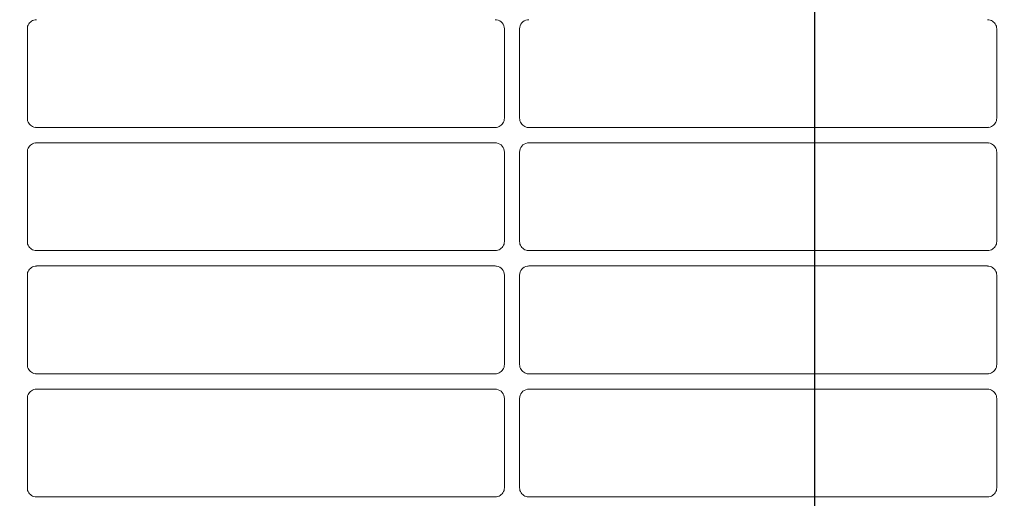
# Model space of a CAD drawing. Header units: millimetres. Extents: x -3034 to 546681, y -100001 to 133386.
# Tile 166 of 173: x 102519 to 102679, y -18300 to -18222. Entities that reach past the tile are written whole.
import ezdxf

# ---------------------------------------------------------------- set-up
doc = ezdxf.new("R2010")
doc.units = ezdxf.units.MM
doc.linetypes.add('ACAD_ISO03W100', pattern=[150, 60, -90])
doc.layers.get('Defpoints').update_dxf_attribs({"color": 252})
for name, color, linetype in [('___INST__AR_podstawy', 3, 'Continuous'), ('DETAIL', 5, 'Continuous'), ('ELEK CIENKIE', 80, 'Continuous'), ('ELEK ODGROMÓWKA', 214, 'Continuous'), ('HVAC_CT_opisy', 3, 'Continuous')]:
    doc.layers.add(name, color=color, linetype=linetype)
doc.layers.add('I_WYMIARY', color=6, linetype='Continuous', lineweight=18)
doc.styles.add('DETALE1_100', font='arial.ttf', dxfattribs={"width": 0.6, "height": 200})
doc.dimstyles.new('Detale 1_100', dxfattribs={"dimscale": 0.12, "dimtxt": 250, "dimasz": 20, "dimexe": 50, "dimexo": 0, "dimgap": 30, "dimtad": 1, "dimdec": 1, "dimlfac": 0.1, "dimzin": 9, "dimdsep": 46, "dimtxsty": 'DETALE1_100', "dimblk1": 'DIM_KRESKA_', "dimblk2": 'DIM_KRESKA_', "dimsah": 1, "dimcen": 0, "dimse1": 1, "dimse2": 1, "dimclrd": 256, "dimclre": 256, "dimclrt": 256, "dimadec": 0, "dimazin": 0, "dimtfac": 0.01, "dimtdec": 1, "dimtix": 1, "dimtofl": 0, "dimtmove": 0, "dimatfit": 3, "dimfxl": 1, "dimtolj": 1, "dimtzin": 12, "dimlwd": -1, "dimarcsym": 0})

# ---------------------------------------------------------------- blocks, each defined once
blk = doc.blocks.new('iglice')
at = {"layer": 'ELEK CIENKIE', "color": 80, "linetype": 'ACAD_ISO03W100', "ltscale": 3}
blk.add_circle((-5706.4, 7322.5), 4350, dxfattribs=at)
blk = doc.blocks.new('wentDACH')
at = {"layer": 'DETAIL', "color": 8, "linetype": 'Continuous', "lineweight": 9}
for p, q in [((-83514.13, 25178.32), (-83513.98, 25178.47)), ((-83513.98, 25178.47), (-83513.81, 25178.6)), ((-83513.81, 25178.6), (-83513.62, 25178.7)), ((-83513.62, 25178.7), (-83513.43, 25178.78)), ((-83513.43, 25178.78), (-83513.22, 25178.83)), ((-83358.02, 25178.78), (-83358.23, 25178.83)), ((-83357.82, 25178.7), (-83358.02, 25178.78)), ((-83357.64, 25178.6), (-83357.82, 25178.7)), ((-83357.47, 25178.47), (-83357.64, 25178.6)), ((-83357.32, 25178.32), (-83357.47, 25178.47)), ((-83514.48, 25177.35), (-83514.47, 25177.56)), ((-83514.48, 25177.35), (-83514.48, 25162.84)), ((-83514.47, 25177.56), (-83514.43, 25177.77)), ((-83514.43, 25177.77), (-83514.35, 25177.97)), ((-83514.35, 25177.97), (-83514.25, 25178.15)), ((-83514.25, 25178.15), (-83514.13, 25178.32)), ((-83436.96, 25162.84), (-83436.96, 25177.35)), ((-83434.49, 25162.84), (-83434.49, 25177.35)), ((-83357.2, 25178.15), (-83357.32, 25178.32)), ((-83357.1, 25177.97), (-83357.2, 25178.15)), ((-83357.02, 25177.77), (-83357.1, 25177.97)), ((-83356.98, 25177.56), (-83357.02, 25177.77)), ((-83356.96, 25177.35), (-83356.98, 25177.56)), ((-83356.96, 25177.35), (-83356.96, 25162.84)), ((-83514.47, 25162.63), (-83514.48, 25162.84)), ((-83514.43, 25162.42), (-83514.47, 25162.63)), ((-83436.98, 25162.63), (-83437.02, 25162.42)), ((-83436.96, 25162.84), (-83436.98, 25162.63)), ((-83434.49, 25162.84), (-83434.47, 25162.63)), ((-83434.47, 25162.63), (-83434.43, 25162.42)), ((-83357.02, 25162.42), (-83356.98, 25162.63)), ((-83356.98, 25162.63), (-83356.96, 25162.84)), ((-83514.35, 25162.22), (-83514.43, 25162.42)), ((-83514.25, 25162.04), (-83514.35, 25162.22)), ((-83514.13, 25161.87), (-83514.25, 25162.04)), ((-83513.98, 25161.72), (-83514.13, 25161.87)), ((-83513.81, 25161.59), (-83513.98, 25161.72)), ((-83513.63, 25161.49), (-83513.81, 25161.59)), ((-83513.43, 25161.41), (-83513.63, 25161.49)), ((-83513.23, 25161.36), (-83513.43, 25161.41)), ((-83512.99, 25161.35), (-83438.45, 25161.35)), ((-83438.01, 25161.41), (-83438.22, 25161.36)), ((-83437.82, 25161.49), (-83438.01, 25161.41)), ((-83437.63, 25161.59), (-83437.82, 25161.49)), ((-83437.46, 25161.72), (-83437.63, 25161.59)), ((-83437.32, 25161.87), (-83437.46, 25161.72)), ((-83437.19, 25162.04), (-83437.32, 25161.87)), ((-83437.09, 25162.23), (-83437.19, 25162.04)), ((-83437.02, 25162.42), (-83437.09, 25162.23)), ((-83434.43, 25162.42), (-83434.36, 25162.23)), ((-83434.36, 25162.23), (-83434.26, 25162.04)), ((-83434.26, 25162.04), (-83434.13, 25161.87)), ((-83434.13, 25161.87), (-83433.99, 25161.72)), ((-83433.99, 25161.72), (-83433.82, 25161.59)), ((-83433.82, 25161.59), (-83433.63, 25161.49)), ((-83433.63, 25161.49), (-83433.44, 25161.41)), ((-83433.44, 25161.41), (-83433.23, 25161.36)), ((-83358.45, 25161.35), (-83433, 25161.35)), ((-83358.22, 25161.36), (-83358.02, 25161.41)), ((-83358.02, 25161.41), (-83357.82, 25161.49)), ((-83357.82, 25161.49), (-83357.64, 25161.59)), ((-83357.64, 25161.59), (-83357.47, 25161.72)), ((-83357.47, 25161.72), (-83357.32, 25161.87)), ((-83357.32, 25161.87), (-83357.2, 25162.04)), ((-83357.2, 25162.04), (-83357.1, 25162.22)), ((-83357.1, 25162.22), (-83357.02, 25162.42)), ((-83514.47, 25157.56), (-83514.43, 25157.77)), ((-83514.43, 25157.77), (-83514.35, 25157.97)), ((-83514.35, 25157.97), (-83514.25, 25158.15)), ((-83514.25, 25158.15), (-83514.13, 25158.32)), ((-83514.13, 25158.32), (-83513.98, 25158.47)), ((-83513.98, 25158.47), (-83513.81, 25158.6)), ((-83513.81, 25158.6), (-83513.62, 25158.7)), ((-83513.62, 25158.7), (-83513.43, 25158.78)), ((-83513.43, 25158.78), (-83513.22, 25158.83)), ((-83438.46, 25158.85), (-83512.99, 25158.85)), ((-83432.99, 25158.85), (-83358.46, 25158.85)), ((-83358.02, 25158.78), (-83358.23, 25158.83)), ((-83357.82, 25158.7), (-83358.02, 25158.78)), ((-83357.64, 25158.6), (-83357.82, 25158.7)), ((-83357.47, 25158.47), (-83357.64, 25158.6)), ((-83357.32, 25158.32), (-83357.47, 25158.47)), ((-83357.2, 25158.15), (-83357.32, 25158.32)), ((-83357.1, 25157.97), (-83357.2, 25158.15)), ((-83357.02, 25157.77), (-83357.1, 25157.97)), ((-83356.98, 25157.56), (-83357.02, 25157.77)), ((-83514.48, 25157.35), (-83514.47, 25157.56)), ((-83514.48, 25157.35), (-83514.48, 25142.84)), ((-83436.96, 25142.84), (-83436.96, 25157.35)), ((-83434.49, 25142.84), (-83434.49, 25157.35)), ((-83356.96, 25157.35), (-83356.98, 25157.56)), ((-83356.96, 25157.35), (-83356.96, 25142.84)), ((-83514.47, 25142.63), (-83514.48, 25142.84)), ((-83514.43, 25142.42), (-83514.47, 25142.63)), ((-83514.35, 25142.22), (-83514.43, 25142.42)), ((-83514.25, 25142.04), (-83514.35, 25142.22)), ((-83514.13, 25141.87), (-83514.25, 25142.04)), ((-83513.98, 25141.72), (-83514.13, 25141.87)), ((-83513.81, 25141.59), (-83513.98, 25141.72)), ((-83437.46, 25141.72), (-83437.63, 25141.59)), ((-83437.32, 25141.87), (-83437.46, 25141.72)), ((-83437.19, 25142.04), (-83437.32, 25141.87)), ((-83437.09, 25142.23), (-83437.19, 25142.04)), ((-83437.02, 25142.42), (-83437.09, 25142.23)), ((-83436.98, 25142.63), (-83437.02, 25142.42)), ((-83436.96, 25142.84), (-83436.98, 25142.63)), ((-83434.49, 25142.84), (-83434.47, 25142.63)), ((-83434.47, 25142.63), (-83434.43, 25142.42)), ((-83434.43, 25142.42), (-83434.36, 25142.23)), ((-83434.36, 25142.23), (-83434.26, 25142.04)), ((-83434.26, 25142.04), (-83434.13, 25141.87)), ((-83434.13, 25141.87), (-83433.99, 25141.72)), ((-83433.99, 25141.72), (-83433.82, 25141.59)), ((-83357.63, 25141.59), (-83357.47, 25141.72)), ((-83357.47, 25141.72), (-83357.32, 25141.87)), ((-83357.32, 25141.87), (-83357.2, 25142.04)), ((-83357.2, 25142.04), (-83357.1, 25142.22)), ((-83357.1, 25142.22), (-83357.02, 25142.42)), ((-83357.02, 25142.42), (-83356.98, 25142.63)), ((-83356.98, 25142.63), (-83356.96, 25142.84)), ((-83513.63, 25141.49), (-83513.81, 25141.59)), ((-83513.43, 25141.41), (-83513.63, 25141.49)), ((-83513.23, 25141.36), (-83513.43, 25141.41)), ((-83512.99, 25141.35), (-83438.45, 25141.35)), ((-83438.01, 25141.41), (-83438.22, 25141.36)), ((-83437.82, 25141.49), (-83438.01, 25141.41)), ((-83437.63, 25141.59), (-83437.82, 25141.49)), ((-83433.82, 25141.59), (-83433.63, 25141.49)), ((-83433.63, 25141.49), (-83433.44, 25141.41)), ((-83433.44, 25141.41), (-83433.23, 25141.36)), ((-83358.45, 25141.35), (-83433, 25141.35)), ((-83358.22, 25141.36), (-83358.02, 25141.41)), ((-83358.02, 25141.41), (-83357.82, 25141.49)), ((-83357.82, 25141.49), (-83357.63, 25141.59)), ((-83514.13, 25138.32), (-83513.98, 25138.47)), ((-83513.98, 25138.47), (-83513.81, 25138.6)), ((-83513.81, 25138.6), (-83513.62, 25138.7)), ((-83513.62, 25138.7), (-83513.43, 25138.78)), ((-83513.43, 25138.78), (-83513.22, 25138.83)), ((-83438.46, 25138.85), (-83512.99, 25138.85)), ((-83432.99, 25138.85), (-83358.46, 25138.85)), ((-83358.02, 25138.78), (-83358.23, 25138.83)), ((-83357.82, 25138.7), (-83358.02, 25138.78)), ((-83357.64, 25138.6), (-83357.82, 25138.7)), ((-83357.47, 25138.47), (-83357.64, 25138.6)), ((-83357.32, 25138.32), (-83357.47, 25138.47)), ((-83514.48, 25137.35), (-83514.47, 25137.56)), ((-83514.48, 25137.35), (-83514.48, 25122.84)), ((-83514.47, 25137.56), (-83514.43, 25137.77)), ((-83514.43, 25137.77), (-83514.35, 25137.97)), ((-83514.35, 25137.97), (-83514.25, 25138.16)), ((-83514.25, 25138.16), (-83514.13, 25138.32)), ((-83436.96, 25122.84), (-83436.96, 25137.35)), ((-83434.49, 25122.84), (-83434.49, 25137.35)), ((-83357.2, 25138.16), (-83357.32, 25138.32)), ((-83357.1, 25137.97), (-83357.2, 25138.16)), ((-83357.02, 25137.77), (-83357.1, 25137.97)), ((-83356.98, 25137.56), (-83357.02, 25137.77)), ((-83356.96, 25137.35), (-83356.98, 25137.56)), ((-83356.96, 25137.35), (-83356.96, 25122.84)), ((-83514.47, 25122.63), (-83514.48, 25122.84)), ((-83514.43, 25122.42), (-83514.47, 25122.63)), ((-83436.98, 25122.63), (-83437.02, 25122.42)), ((-83436.96, 25122.84), (-83436.98, 25122.63)), ((-83434.49, 25122.84), (-83434.47, 25122.63)), ((-83434.47, 25122.63), (-83434.43, 25122.42)), ((-83357.02, 25122.42), (-83356.98, 25122.63)), ((-83356.98, 25122.63), (-83356.96, 25122.84)), ((-83514.35, 25122.22), (-83514.43, 25122.42)), ((-83514.25, 25122.04), (-83514.35, 25122.22)), ((-83514.13, 25121.87), (-83514.25, 25122.04)), ((-83513.98, 25121.72), (-83514.13, 25121.87)), ((-83513.81, 25121.59), (-83513.98, 25121.72)), ((-83513.63, 25121.49), (-83513.81, 25121.59)), ((-83513.43, 25121.41), (-83513.63, 25121.49)), ((-83513.23, 25121.36), (-83513.43, 25121.41)), ((-83512.99, 25121.35), (-83438.45, 25121.35)), ((-83438.01, 25121.41), (-83438.22, 25121.36)), ((-83437.82, 25121.49), (-83438.01, 25121.41)), ((-83437.63, 25121.59), (-83437.82, 25121.49)), ((-83437.46, 25121.72), (-83437.63, 25121.59)), ((-83437.32, 25121.87), (-83437.46, 25121.72)), ((-83437.19, 25122.04), (-83437.32, 25121.87)), ((-83437.09, 25122.23), (-83437.19, 25122.04)), ((-83437.02, 25122.42), (-83437.09, 25122.23)), ((-83434.43, 25122.42), (-83434.36, 25122.23)), ((-83434.36, 25122.23), (-83434.26, 25122.04)), ((-83434.26, 25122.04), (-83434.13, 25121.87)), ((-83434.13, 25121.87), (-83433.99, 25121.72)), ((-83433.99, 25121.72), (-83433.82, 25121.59)), ((-83433.82, 25121.59), (-83433.63, 25121.49)), ((-83433.63, 25121.49), (-83433.44, 25121.41)), ((-83433.44, 25121.41), (-83433.23, 25121.36)), ((-83358.45, 25121.35), (-83433, 25121.35)), ((-83358.22, 25121.36), (-83358.02, 25121.41)), ((-83358.02, 25121.41), (-83357.82, 25121.49)), ((-83357.82, 25121.49), (-83357.63, 25121.59)), ((-83357.63, 25121.59), (-83357.47, 25121.72)), ((-83357.47, 25121.72), (-83357.32, 25121.87)), ((-83357.32, 25121.87), (-83357.2, 25122.04)), ((-83357.2, 25122.04), (-83357.1, 25122.22)), ((-83357.1, 25122.22), (-83357.02, 25122.42)), ((-83514.47, 25117.56), (-83514.43, 25117.77)), ((-83514.43, 25117.77), (-83514.35, 25117.97)), ((-83514.35, 25117.97), (-83514.25, 25118.16)), ((-83514.25, 25118.16), (-83514.13, 25118.32)), ((-83514.13, 25118.32), (-83513.98, 25118.47)), ((-83513.98, 25118.47), (-83513.81, 25118.6)), ((-83513.81, 25118.6), (-83513.62, 25118.7)), ((-83513.62, 25118.7), (-83513.43, 25118.78)), ((-83513.43, 25118.78), (-83513.22, 25118.83)), ((-83438.46, 25118.85), (-83512.99, 25118.85)), ((-83432.99, 25118.85), (-83358.46, 25118.85)), ((-83358.02, 25118.78), (-83358.23, 25118.83)), ((-83357.82, 25118.7), (-83358.02, 25118.78)), ((-83357.64, 25118.6), (-83357.82, 25118.7)), ((-83357.47, 25118.47), (-83357.64, 25118.6)), ((-83357.32, 25118.32), (-83357.47, 25118.47)), ((-83357.2, 25118.16), (-83357.32, 25118.32)), ((-83357.1, 25117.97), (-83357.2, 25118.16)), ((-83357.02, 25117.77), (-83357.1, 25117.97)), ((-83356.98, 25117.56), (-83357.02, 25117.77)), ((-83514.48, 25117.35), (-83514.47, 25117.56)), ((-83514.48, 25117.35), (-83514.48, 25102.84)), ((-83436.96, 25102.84), (-83436.96, 25117.35)), ((-83434.49, 25102.84), (-83434.49, 25117.35)), ((-83356.96, 25117.35), (-83356.98, 25117.56)), ((-83356.96, 25117.35), (-83356.96, 25102.84)), ((-83514.47, 25102.63), (-83514.48, 25102.84)), ((-83514.43, 25102.42), (-83514.47, 25102.63)), ((-83514.35, 25102.22), (-83514.43, 25102.42)), ((-83514.25, 25102.04), (-83514.35, 25102.22)), ((-83514.13, 25101.87), (-83514.25, 25102.04)), ((-83513.98, 25101.72), (-83514.13, 25101.87)), ((-83513.81, 25101.59), (-83513.98, 25101.72)), ((-83437.46, 25101.72), (-83437.63, 25101.59)), ((-83437.32, 25101.87), (-83437.46, 25101.72)), ((-83437.19, 25102.04), (-83437.32, 25101.87)), ((-83437.09, 25102.23), (-83437.19, 25102.04)), ((-83437.02, 25102.42), (-83437.09, 25102.23)), ((-83436.98, 25102.63), (-83437.02, 25102.42)), ((-83436.96, 25102.84), (-83436.98, 25102.63)), ((-83434.49, 25102.84), (-83434.47, 25102.63)), ((-83434.47, 25102.63), (-83434.43, 25102.42)), ((-83434.43, 25102.42), (-83434.36, 25102.23)), ((-83434.36, 25102.23), (-83434.26, 25102.04)), ((-83434.26, 25102.04), (-83434.13, 25101.87)), ((-83434.13, 25101.87), (-83433.99, 25101.72)), ((-83433.99, 25101.72), (-83433.82, 25101.59)), ((-83357.63, 25101.59), (-83357.47, 25101.72)), ((-83357.47, 25101.72), (-83357.32, 25101.87)), ((-83357.32, 25101.87), (-83357.2, 25102.04)), ((-83357.2, 25102.04), (-83357.1, 25102.22)), ((-83357.1, 25102.22), (-83357.02, 25102.42)), ((-83357.02, 25102.42), (-83356.98, 25102.63)), ((-83356.98, 25102.63), (-83356.96, 25102.84)), ((-83513.63, 25101.49), (-83513.81, 25101.59)), ((-83513.43, 25101.41), (-83513.63, 25101.49)), ((-83513.23, 25101.36), (-83513.43, 25101.41)), ((-83513, 25101.35), (-83438.45, 25101.35)), ((-83438.01, 25101.41), (-83438.22, 25101.36)), ((-83437.82, 25101.49), (-83438.01, 25101.41)), ((-83437.63, 25101.59), (-83437.82, 25101.49)), ((-83433.82, 25101.59), (-83433.63, 25101.49)), ((-83433.63, 25101.49), (-83433.44, 25101.41)), ((-83433.44, 25101.41), (-83433.23, 25101.36)), ((-83358.45, 25101.35), (-83433, 25101.35)), ((-83358.22, 25101.36), (-83358.02, 25101.41)), ((-83358.02, 25101.41), (-83357.82, 25101.49)), ((-83357.82, 25101.49), (-83357.63, 25101.59))]:
    blk.add_line(p, q, dxfattribs=at)
for centre, radius, start, end in [((-83512.99, 25177.33), 1.51, 90.0025, 98.9313), ((-83438.46, 25177.34), 1.51, 81.051, 89.9974), ((-83438.46, 25177.35), 1.5, 359.9794, 81.0916), ((-83432.99, 25177.35), 1.5, 98.9084, 180.0206), ((-83432.99, 25177.34), 1.51, 90.0026, 98.949), ((-83358.46, 25177.33), 1.51, 81.0687, 89.9975), ((-83435.72, 25380.09), 341.4, 216.5085, 266.2831), ((-83435.72, 25380.09), 339.2, 216.5085, 266.7007), ((-83435.72, 25380.09), 339.2, 273.2993, 323.4916), ((-83435.72, 25380.09), 341.4, 273.7169, 323.4916), ((-83512.99, 25162.85), 1.5, 261.061, 269.9983), ((-83438.45, 25162.84), 1.5, 270.0018, 278.955), ((-83433, 25162.84), 1.5, 261.045, 269.9982), ((-83358.45, 25162.85), 1.5, 270.0017, 278.939), ((-83512.99, 25157.33), 1.51, 90.0025, 98.9308), ((-83438.46, 25157.34), 1.51, 81.0515, 89.9974), ((-83438.46, 25157.35), 1.5, 359.9857, 81.0962), ((-83432.99, 25157.35), 1.5, 98.9038, 180.0143), ((-83432.99, 25157.34), 1.51, 90.0026, 98.9485), ((-83358.46, 25157.33), 1.51, 81.0692, 89.9975), ((-83512.99, 25142.85), 1.5, 261.061, 269.9983), ((-83438.45, 25142.84), 1.5, 270.0017, 278.955), ((-83433, 25142.84), 1.5, 261.045, 269.9983), ((-83358.45, 25142.85), 1.5, 270.0017, 278.939), ((-83512.99, 25137.33), 1.51, 90.0026, 98.9303), ((-83438.46, 25137.34), 1.51, 81.052, 89.9974), ((-83438.46, 25137.35), 1.5, 359.992, 81.1007), ((-83432.99, 25137.35), 1.5, 98.8993, 180.008), ((-83432.99, 25137.34), 1.51, 90.0026, 98.948), ((-83358.46, 25137.33), 1.51, 81.0697, 89.9974), ((-83513, 25122.85), 1.5, 261.061, 269.9983), ((-83438.45, 25122.84), 1.5, 270.0017, 278.9549), ((-83433, 25122.84), 1.5, 261.0451, 269.9983), ((-83358.45, 25122.85), 1.5, 270.0017, 278.939), ((-83512.99, 25117.33), 1.51, 90.0026, 98.9297), ((-83438.46, 25117.34), 1.51, 81.0525, 89.9973), ((-83438.46, 25117.35), 1.5, 359.9983, 81.1053), ((-83432.99, 25117.35), 1.5, 98.8947, 180.0017), ((-83432.99, 25117.34), 1.51, 90.0027, 98.9475), ((-83358.46, 25117.33), 1.51, 81.0703, 89.9974), ((-83513, 25102.85), 1.5, 261.061, 269.9983), ((-83438.45, 25102.84), 1.5, 270.0017, 278.9549), ((-83433, 25102.84), 1.5, 261.0451, 269.9983), ((-83358.45, 25102.85), 1.5, 270.0017, 278.939)]:
    blk.add_arc(centre, radius, start, end, dxfattribs=at)
blk = doc.blocks.new('DIM_KRESKA_')
for p, q in [((0, 14), (0, -14)), ((-6, 0), (6, 0))]:
    blk.add_line(p, q)
at = {"const_width": 1.2}
blk.add_lwpolyline([(-4.243, -4.243), (4.243, 4.243)], dxfattribs=at)
blk = doc.blocks.new('*D524')
at = {"layer": 'Defpoints', "color": 0}
for p in [(101226.4, -17351.32), (109926.4, -17351.32), (109926.4, -19434.49)]:
    blk.add_point(p, dxfattribs=at)
at = {"layer": 'I_WYMIARY'}
blk.add_line((101228.8, -19434.49), (109924, -19434.49), dxfattribs=at)
at = {"layer": 'I_WYMIARY', "xscale": 2.4, "yscale": 2.4, "zscale": 2.4, "rotation": 180}
blk.add_blockref('DIM_KRESKA_', (101226.4, -19434.49), dxfattribs=at)
at = {"layer": 'I_WYMIARY', "xscale": 2.4, "yscale": 2.4, "zscale": 2.4}
blk.add_blockref('DIM_KRESKA_', (109926.4, -19434.49), dxfattribs=at)
at = {"layer": 'I_WYMIARY', "insert": (105576.4, -19328.7), "char_height": 200, "attachment_point": 5, "style": 'DETALE1_100'}
blk.add_mtext('\\A1;870', dxfattribs=at)

msp = doc.modelspace()

# ---------------------------------------------------------------- linework, layer by layer
at = {"layer": 'HVAC_CT_opisy', "transparency": 33554687}
msp.add_lwpolyline([(102648.085, -19774.683), (102648.085, -17914.821)], dxfattribs=at)

# ---------------------------------------------------------------- block references
at = {"layer": '___INST__AR_podstawy', "color": 210, "lineweight": 40}
msp.add_blockref('wentDACH', (186034.592, -43400.942), dxfattribs=at)
at = {"layer": 'ELEK ODGROMÓWKA'}
msp.add_blockref('iglice', (111335.99, -24243.943), dxfattribs=at)

# ---------------------------------------------------------------- dimensions: what is measured, and where the dimension line sits
at = {"layer": 'I_WYMIARY'}
dim = msp.add_linear_dim(base=(109926.396, -19434.486), p1=(101226.396, -17351.322), p2=(109926.396, -17351.322), dimstyle='Detale 1_100', dxfattribs=at)
dim.commit()
dim.dimension.update_dxf_attribs({"geometry": '*D524', "text_midpoint": (105576.396, -19328.703)})

doc.saveas('drawing.dxf')
